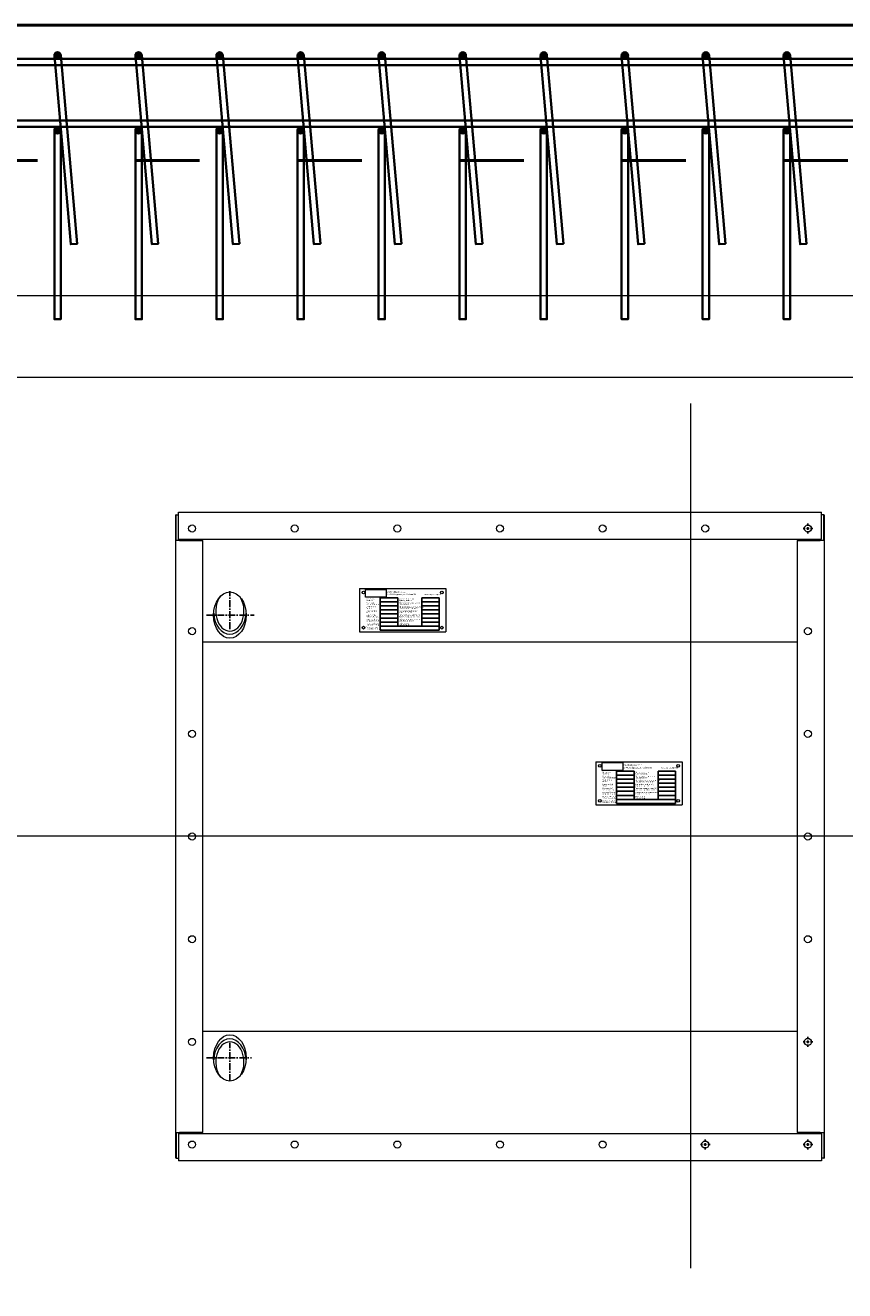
# Model space of a CAD drawing. Header units: millimetres. Extents: x 1814 to 94182, y 11562 to 49454.
# Tile 38 of 143: x 14103 to 14254, y 12508 to 12743. Entities that reach past the tile are written whole.
import ezdxf

# ---------------------------------------------------------------- set-up
doc = ezdxf.new("R2010")
doc.units = ezdxf.units.MM
doc.linetypes.add('ACAD_ISO03W100', pattern=[30, 12, -18])
doc.linetypes.add('CENTERX2', pattern=[20.32, 12.7, -2.54, 2.54, -2.54])
doc.layers.add('5WYMIARY', color=5, linetype='Continuous')
doc.layers.add('TABEXEL', color=4, linetype='Continuous')
doc.layers.add('podkład', color=252, linetype='Continuous', lineweight=9, plot=False)
doc.layers.add('widok 0.35', color=22, linetype='Continuous', lineweight=35)
doc.layers.add('ściany', color=7, linetype='Continuous', lineweight=50)
doc.styles.add('ARIAL_2', font='arial.ttf', dxfattribs={"height": 2})
picture_1 = doc.add_image_def('image1.jpg', size_in_pixel=(600, 230))

# ---------------------------------------------------------------- blocks, each defined once
blk = doc.blocks.new('SW_CENTERMARKSYMBOL_0')
at = {"layer": '5WYMIARY', "color": 0}
for p, q in [((-0.33, 0), (-0.6, 0)), ((0, 0), (-0.17, 0)), ((0, 0.33), (0, 0.6)), ((0, 0), (0, 0.17)), ((0, 0), (0, -0.17)), ((0, 0), (0.17, 0)), ((0.33, 0), (0.6, 0)), ((0, -0.33), (0, -0.6))]:
    blk.add_line(p, q, dxfattribs=at)
blk = doc.blocks.new('SW_CENTERMARKSYMBOL_1')
at = {"layer": '5WYMIARY', "color": 0}
for p, q in [((-0.33, 0), (-0.6, 0)), ((0, 0), (-0.17, 0)), ((0, 0.33), (0, 0.6)), ((0, 0), (0, 0.17)), ((0, 0), (0, -0.17)), ((0, 0), (0.17, 0)), ((0.33, 0), (0.6, 0)), ((0, -0.33), (0, -0.6))]:
    blk.add_line(p, q, dxfattribs=at)
blk = doc.blocks.new('SW_CENTERMARKSYMBOL_2')
at = {"layer": '5WYMIARY', "color": 0}
for p, q in [((-0.33, 0), (-0.6, 0)), ((0, 0), (-0.17, 0)), ((0, 0.33), (0, 0.6)), ((0, 0), (0, 0.17)), ((0, 0), (0, -0.17)), ((0, 0), (0.17, 0)), ((0.33, 0), (0.6, 0)), ((0, -0.33), (0, -0.6))]:
    blk.add_line(p, q, dxfattribs=at)
blk = doc.blocks.new('SW_CENTERMARKSYMBOL_3')
at = {"layer": '5WYMIARY', "color": 0}
for p, q in [((-0.33, 0), (-0.6, 0)), ((0, 0), (-0.17, 0)), ((0, 0.33), (0, 0.6)), ((0, 0), (0, 0.17)), ((0, 0), (0, -0.17)), ((0, 0), (0.17, 0)), ((0.33, 0), (0.6, 0)), ((0, -0.33), (0, -0.6))]:
    blk.add_line(p, q, dxfattribs=at)
blk = doc.blocks.new('YYYYYYY')
at = {"color": 0, "linetype": 'Continuous', "lineweight": 15}
for p, q in [((65642.7, 92219.2), (66832.7, 92219.2)), ((65642.7, 92212.2), (65642.7, 92219.2)), ((66832.7, 92212.2), (66832.7, 92219.2)), ((65637.7, 91024.2), (65637.7, 92214.2)), ((65638, 92214.2), (65637.7, 92214.2)), ((65638, 92167.2), (65638, 92214.2)), ((65638, 92214.2), (65642.7, 92214.2)), ((65642.7, 92169.2), (65642.7, 92212.2)), ((66837.4, 92214.2), (66832.7, 92214.2)), ((66832.7, 92169.2), (66832.7, 92212.2)), ((66837.4, 92167.2), (66837.4, 92214.2)), ((66837.4, 92214.2), (66837.7, 92214.2)), ((66837.7, 92214.2), (66837.7, 91024.2)), ((65642.7, 92169.2), (66832.7, 92169.2)), ((65642.8, 92167.2), (65642.8, 92169.2)), ((66832.6, 92167.2), (66832.6, 92169.2)), ((65644.7, 92167.2), (65638, 92167.2)), ((65644.7, 92167.2), (65687.7, 92167.2)), ((65687.7, 91071.2), (65687.7, 92167.2)), ((66787.7, 92167.2), (66830.7, 92167.2)), ((66787.7, 92167.2), (66787.7, 91071.2)), ((66837.4, 92167.2), (66830.7, 92167.2)), ((65687.7, 91979.6), (66787.7, 91979.6)), ((65687.7, 91258.7), (66787.7, 91258.7)), ((65638, 91071.2), (65644.7, 91071.2)), ((65638, 91071.2), (65638, 91024.2)), ((65642.7, 91069.2), (65642.7, 91026.2)), ((66832.7, 91069.2), (65642.7, 91069.2)), ((65642.8, 91071.2), (65642.8, 91069.2)), ((65687.7, 91071.2), (65644.7, 91071.2)), ((66830.7, 91071.2), (66787.7, 91071.2)), ((66830.7, 91071.2), (66837.4, 91071.2)), ((66832.6, 91071.2), (66832.6, 91069.2)), ((66832.7, 91069.2), (66832.7, 91026.2)), ((66837.4, 91071.2), (66837.4, 91024.2)), ((65638, 91024.2), (65637.7, 91024.2)), ((65638, 91024.2), (65642.7, 91024.2)), ((65642.7, 91026.2), (65642.7, 91019.2)), ((66832.7, 91026.2), (66832.7, 91019.2)), ((66837.4, 91024.2), (66832.7, 91024.2)), ((66837.4, 91024.2), (66837.7, 91024.2)), ((66832.7, 91019.2), (65642.7, 91019.2))]:
    blk.add_line(p, q, dxfattribs=at)
for centre in [(65667.7, 92189.2), (65857.7, 92189.2), (66047.7, 92189.2), (66237.7, 92189.2), (66427.7, 92189.2), (66617.7, 92189.2), (66807.7, 92189.2), (65667.7, 91999.2), (66807.7, 91999.2), (65667.7, 91809.2), (66807.7, 91809.2), (65667.7, 91619.2), (66807.7, 91619.2), (65667.7, 91429.2), (66807.7, 91429.2), (65667.7, 91239.2), (66807.7, 91239.2), (65667.7, 91049.2), (65857.7, 91049.2), (66047.7, 91049.2), (66237.7, 91049.2), (66427.7, 91049.2), (66617.7, 91049.2), (66807.7, 91049.2)]:
    blk.add_circle(centre, 6.5, dxfattribs=at)
for centre in [(65737.7, 92028.9), (65737.7, 91209.4)]:
    blk.add_ellipse(centre, major_axis=(0, 42.8), ratio=0.703619, dxfattribs=at)
for centre, major_axis, start_param, end_param in [((65737.7, 92036.4), (0, 37.2), 0.7701, 5.513085), ((65737.7, 92036.4), (0, 42.8), 1.658157, 4.625028), ((65737.7, 92036.4), (0, 42.8), 1.658157, 4.625028), ((65737.7, 91202), (0, 42.8), 4.79975, 7.766621), ((65737.7, 91202), (0, 42.8), 4.79975, 7.766621), ((65737.7, 91202), (0, 37.2), 3.911693, 8.654678)]:
    blk.add_ellipse(centre, major_axis=major_axis, ratio=0.703619, start_param=start_param, end_param=end_param, dxfattribs=at)
at = {"layer": '5WYMIARY', "color": 0, "linetype": 'CENTERX2'}
for p, q in [((65737.7, 92003.2), (65737.7, 92073)), ((65694.3, 92028.9), (65782.8, 92028.9)), ((65737.7, 91166.6), (65737.7, 91237.2)), ((65694.3, 91209.4), (65777.9, 91209.4))]:
    blk.add_line(p, q, dxfattribs=at)
at = {"layer": '5WYMIARY', "color": 0, "xscale": 15, "yscale": 15, "zscale": 15, "rotation": 90}
for name, p in [('SW_CENTERMARKSYMBOL_0', (66807.7, 92189.2)), ('SW_CENTERMARKSYMBOL_3', (66807.7, 91239.2)), ('SW_CENTERMARKSYMBOL_1', (66617.7, 91049.2)), ('SW_CENTERMARKSYMBOL_2', (66807.7, 91049.2))]:
    blk.add_blockref(name, p, dxfattribs=at)
blk = doc.blocks.new('*U3341')
blk.add_line((0, 80), (0, -80))
blk = doc.blocks.new('*U3342')
at = {"color": 0, "linetype": 'ByBlock', "lineweight": -2}
blk.add_blockref('*U3341', (-400, 0), dxfattribs=at)
blk = doc.blocks.new('hfghfghfgh')
for p, q in [((120771, -208480.1), (120931, -208480.1)), ((120771, -208480.1), (120771, -208560.1)), ((120771, -208485.1), (120771, -208549.1)), ((120931, -208480.1), (120931, -208560.1)), ((120771, -208560.1), (120931, -208560.1))]:
    blk.add_line(p, q)
for centre in [(120778.5, -208487.6), (120923.5, -208487.6), (120778.5, -208552.6), (120923.5, -208552.6)]:
    blk.add_circle(centre, 2.5)
at = {"layer": 'TABEXEL'}
for p, q in [((120809.5, -208497.3), (120841.9, -208497.3)), ((120809.5, -208497.3), (120809.5, -208504.8)), ((120841.9, -208497.3), (120841.9, -208504.8)), ((120886.4, -208497.3), (120918.8, -208497.3)), ((120886.4, -208497.3), (120886.4, -208504.8)), ((120918.8, -208497.3), (120918.8, -208504.8)), ((120809.5, -208504.8), (120841.9, -208504.8)), ((120809.5, -208504.8), (120809.5, -208512.3)), ((120809.5, -208512.3), (120809.5, -208519.8)), ((120809.5, -208512.3), (120841.9, -208512.3)), ((120809.5, -208519.8), (120809.5, -208527.3)), ((120809.5, -208519.8), (120841.9, -208519.8)), ((120841.9, -208504.8), (120841.9, -208512.3)), ((120841.9, -208512.3), (120841.9, -208519.8)), ((120841.9, -208519.8), (120841.9, -208527.3)), ((120886.4, -208504.8), (120918.8, -208504.8)), ((120886.4, -208504.8), (120886.4, -208512.3)), ((120886.4, -208512.3), (120886.4, -208519.8)), ((120886.4, -208512.3), (120918.8, -208512.3)), ((120886.4, -208519.8), (120886.4, -208527.3)), ((120886.4, -208519.8), (120918.8, -208519.8)), ((120918.8, -208504.8), (120918.8, -208512.3)), ((120918.8, -208512.3), (120918.8, -208519.8)), ((120918.8, -208519.8), (120918.8, -208527.3)), ((120809.5, -208527.3), (120809.5, -208534.8)), ((120809.5, -208527.3), (120841.9, -208527.3)), ((120809.5, -208534.8), (120809.5, -208542.3)), ((120809.5, -208534.8), (120841.9, -208534.8)), ((120809.5, -208542.3), (120809.5, -208549.8)), ((120809.5, -208542.3), (120841.9, -208542.3)), ((120841.9, -208527.3), (120841.9, -208534.8)), ((120841.9, -208534.8), (120841.9, -208542.3)), ((120841.9, -208542.3), (120841.9, -208549.8)), ((120886.4, -208527.3), (120886.4, -208534.8)), ((120886.4, -208527.3), (120918.8, -208527.3)), ((120886.4, -208534.8), (120886.4, -208542.3)), ((120886.4, -208534.8), (120918.8, -208534.8)), ((120886.4, -208542.3), (120886.4, -208549.8)), ((120886.4, -208542.3), (120918.8, -208542.3)), ((120918.8, -208527.3), (120918.8, -208534.8)), ((120918.8, -208534.8), (120918.8, -208542.3)), ((120918.8, -208542.3), (120918.8, -208549.8)), ((120809.5, -208549.8), (120809.5, -208557.3)), ((120809.5, -208549.8), (120918.8, -208549.8)), ((120809.5, -208557.3), (120918.8, -208557.3)), ((120918.8, -208549.8), (120918.8, -208557.3))]:
    blk.add_line(p, q, dxfattribs=at)
at = {"char_height": 2, "attachment_point": 1, "line_spacing_factor": 0.84, "style": 'ARIAL_2'}
for s, insert, width in [('{\\fArial Narrow|b0|i0|c238|p34;Nr fabryczny\\PSerial No.}', (120783.6, -208498.4), 15.823), ('{\\fArial Narrow|b0|i0|c238|p34;Ciśnienie robocze [bar]\\POperating pressure}', (120844.1, -208498.4), 41.345), ('{\\fArial Narrow|b0|i0|c238|p34;Rok produkcji\\PYear of manufacture}', (120783.6, -208505.9), 34.717), ('{\\fArial Narrow|b0|i0|c238|p34;Masa netto [kg]\\PWeight}', (120783.6, -208520.9), 29.328), ('{\\fArial Narrow|b0|i0|c238|p34;Średnica [mm]\\PDiameter}', (120783.6, -208512.9), 34.281), ('{\\fArial Narrow|b0|i0|c238|p34;Ciśnienie próbne zbiornika [bar]\\PTest pressure tank}', (120844.1, -208505.9), 41.528), ('{\\fArial Narrow|b0|i0|c238|p34;Ciś. próbne przestrzeni międzypł. [bar]\\PTest pressure interstitial tank}', (120844.1, -208513.4), 55.364), ('{\\fArial Narrow|b0|i0|c238|p34;Max. stopień napełnienia [%]\\PMaximum filling level}', (120844.1, -208520.9), 41.485), ('{\\fArial Narrow|b0|i0|c238|p34;Pojemność [m³]\\PVolume of the tank}', (120783.6, -208528.4), 27.776), ('{\\fArial Narrow|b0|i0|c238|p34;Rodzaj powłoki zew.\\PType of ext. coating}', (120783.6, -208543.4), 35.341), ('{\\fArial Narrow|b0|i0|c238|p34;Pojemność komory [m³]\\PCompartment volume}', (120783.6, -208535.9), 31.142), ('{\\fArial Narrow|b0|i0|c238|p34;Temperatura pracy min/max [°C]\\POperating temperature min/max}', (120844.1, -208528.4), 41.575), ('{\\fArial Narrow|b0|i0|c238|p34;System monitoringu nieszczelności\\PLeak detection system}', (120844.1, -208535.9), 51.181), ('{\\fArial Narrow|b0|i0|c238|p34;Rodzaj medium\\PType of medium}', (120844.1, -208543.4), 31.142), ('{\\fArial Narrow|b0|i0|c238|p34;Oznaczenie zbiornika\\PDesignation of the tank}', (120783.6, -208550.9), 30.397)]:
    blk.add_mtext(s, dxfattribs=dict(at, insert=insert, width=width))
at = {"char_height": 2.6, "attachment_point": 1, "style": 'ARIAL_2'}
for s, insert, width in [('{\\fArial Narrow|b0|i0|c238|p34;CGH Polska Sp. z o.o.}', (120821.6, -208485.1), 45.182), ('{\\fArial Narrow|b0|i0|c238|p34;85-461 Bydgoszcz, ul. Srebrna 39}', (120821.6, -208489.6), 47.783), ('{\\fArial Narrow|b0|i0|c238|p34;www.cgh-group.com}', (120891.8, -208489.6), 47.783)]:
    blk.add_mtext(s, dxfattribs=dict(at, insert=insert, width=width))
image = blk.add_image(picture_1, insert=(120782.5, -208496.4), size_in_units=(38.3, 14.7))
image.dxf.flags = 15
blk = doc.blocks.new('A$C5962928a')
for p, q in [((48.41, 201.57), (710.15, 201.57)), ((510.15, 186.38), (150.38, 186.38))]:
    blk.add_line(p, q)
at = {"lineweight": 0}
blk.add_line((0, 101.57), (769.2, 101.57), dxfattribs=at)
blk.add_blockref('*U3342', (710.15, 101.57))
at = {"xscale": 0.1, "yscale": 0.1, "zscale": 0.1}
for name, p in [('YYYYYYY', (-6348.89, -9060.47)), ('hfghfghfgh', (-11828.24, 20995.36)), ('hfghfghfgh', (-11784.48, 20963.3))]:
    blk.add_blockref(name, p, dxfattribs=at)

msp = doc.modelspace()

# ---------------------------------------------------------------- hatches: boundary and pattern name
at = {"layer": 'widok 0.35'}
h = msp.add_hatch(color=256, dxfattribs=at)
h.dxf.hatch_style = 1
h.paths.add_polyline_path([(14109.102, 12736.958, 1), (14107.902, 12736.958, 1)])
h = msp.add_hatch(color=256, dxfattribs=at)
h.dxf.hatch_style = 1
h.paths.add_polyline_path([(14124.102, 12736.958, 1), (14122.902, 12736.958, 1)])
h = msp.add_hatch(color=256, dxfattribs=at)
h.dxf.hatch_style = 1
h.paths.add_polyline_path([(14139.102, 12736.958, 1), (14137.902, 12736.958, 1)])
h = msp.add_hatch(color=256, dxfattribs=at)
h.dxf.hatch_style = 1
h.paths.add_polyline_path([(14154.102, 12736.958, 1), (14152.902, 12736.958, 1)])
h = msp.add_hatch(color=256, dxfattribs=at)
h.dxf.hatch_style = 1
h.paths.add_polyline_path([(14169.102, 12736.958, 1), (14167.902, 12736.958, 1)])
h = msp.add_hatch(color=256, dxfattribs=at)
h.dxf.hatch_style = 1
h.paths.add_polyline_path([(14184.102, 12736.958, 1), (14182.902, 12736.958, 1)])
h = msp.add_hatch(color=256, dxfattribs=at)
h.dxf.hatch_style = 1
h.paths.add_polyline_path([(14199.102, 12736.958, 1), (14197.902, 12736.958, 1)])
h = msp.add_hatch(color=256, dxfattribs=at)
h.dxf.hatch_style = 1
h.paths.add_polyline_path([(14214.102, 12736.958, 1), (14212.902, 12736.958, 1)])
h = msp.add_hatch(color=256, dxfattribs=at)
h.dxf.hatch_style = 1
h.paths.add_polyline_path([(14229.102, 12736.958, 1), (14227.902, 12736.958, 1)])
h = msp.add_hatch(color=256, dxfattribs=at)
h.dxf.hatch_style = 1
h.paths.add_polyline_path([(14244.102, 12736.958, 1), (14242.902, 12736.958, 1)])
h = msp.add_hatch(color=256, dxfattribs=at)
h.dxf.hatch_style = 1
h.paths.add_polyline_path([(14109.102, 12723.158, 1), (14107.902, 12723.158, 1)])
h = msp.add_hatch(color=256, dxfattribs=at)
h.dxf.hatch_style = 1
h.paths.add_polyline_path([(14124.102, 12723.158, 1), (14122.902, 12723.158, 1)])
h = msp.add_hatch(color=256, dxfattribs=at)
h.dxf.hatch_style = 1
h.paths.add_polyline_path([(14139.102, 12723.158, 1), (14137.902, 12723.158, 1)])
h = msp.add_hatch(color=256, dxfattribs=at)
h.dxf.hatch_style = 1
h.paths.add_polyline_path([(14154.102, 12723.158, 1), (14152.902, 12723.158, 1)])
h = msp.add_hatch(color=256, dxfattribs=at)
h.dxf.hatch_style = 1
h.paths.add_polyline_path([(14169.102, 12723.158, 1), (14167.902, 12723.158, 1)])
h = msp.add_hatch(color=256, dxfattribs=at)
h.dxf.hatch_style = 1
h.paths.add_polyline_path([(14184.102, 12723.158, 1), (14182.902, 12723.158, 1)])
h = msp.add_hatch(color=256, dxfattribs=at)
h.dxf.hatch_style = 1
h.paths.add_polyline_path([(14199.102, 12723.158, 1), (14197.902, 12723.158, 1)])
h = msp.add_hatch(color=256, dxfattribs=at)
h.dxf.hatch_style = 1
h.paths.add_polyline_path([(14214.102, 12723.158, 1), (14212.902, 12723.158, 1)])
h = msp.add_hatch(color=256, dxfattribs=at)
h.dxf.hatch_style = 1
h.paths.add_polyline_path([(14229.102, 12723.158, 1), (14227.902, 12723.158, 1)])
h = msp.add_hatch(color=256, dxfattribs=at)
h.dxf.hatch_style = 1
h.paths.add_polyline_path([(14244.102, 12723.158, 1), (14242.902, 12723.158, 1)])

# ---------------------------------------------------------------- linework, layer by layer
for points in [[(14109.1, 12737.011), (14107.904, 12736.906), (14110.955, 12702.039), (14112.15, 12702.144)], [(14124.1, 12737.011), (14122.904, 12736.906), (14125.955, 12702.039), (14127.15, 12702.144)], [(14139.1, 12737.011), (14137.904, 12736.906), (14140.955, 12702.039), (14142.15, 12702.144)], [(14154.1, 12737.011), (14152.904, 12736.906), (14155.955, 12702.039), (14157.15, 12702.144)], [(14169.1, 12737.011), (14167.904, 12736.906), (14170.955, 12702.039), (14172.15, 12702.144)], [(14184.1, 12737.011), (14182.904, 12736.906), (14185.955, 12702.039), (14187.15, 12702.144)], [(14199.1, 12737.011), (14197.904, 12736.906), (14200.955, 12702.039), (14202.15, 12702.144)], [(14214.1, 12737.011), (14212.904, 12736.906), (14215.955, 12702.039), (14217.15, 12702.144)], [(14229.1, 12737.011), (14227.904, 12736.906), (14230.955, 12702.039), (14232.15, 12702.144)], [(14244.1, 12737.011), (14242.904, 12736.906), (14245.955, 12702.039), (14247.15, 12702.144)], [(14693.602, 12735.158), (14693.602, 12736.358), (13896.002, 12736.358), (13896.002, 12735.158)], [(14693.602, 12735.158), (14693.602, 12736.358), (13896.002, 12736.358), (13896.002, 12735.158)], [(14693.602, 12723.758), (14693.602, 12724.958), (13896.002, 12724.958), (13896.002, 12723.758)], [(14693.602, 12723.758), (14693.602, 12724.958), (13896.002, 12724.958), (13896.002, 12723.758)], [(14109.102, 12723.158), (14107.902, 12723.158), (14107.902, 12688.158), (14109.102, 12688.158)], [(14124.102, 12723.158), (14122.902, 12723.158), (14122.902, 12688.158), (14124.102, 12688.158)], [(14139.102, 12723.158), (14137.902, 12723.158), (14137.902, 12688.158), (14139.102, 12688.158)], [(14154.102, 12723.158), (14152.902, 12723.158), (14152.902, 12688.158), (14154.102, 12688.158)], [(14169.102, 12723.158), (14167.902, 12723.158), (14167.902, 12688.158), (14169.102, 12688.158)], [(14184.102, 12723.158), (14182.902, 12723.158), (14182.902, 12688.158), (14184.102, 12688.158)], [(14199.102, 12723.158), (14197.902, 12723.158), (14197.902, 12688.158), (14199.102, 12688.158)], [(14214.102, 12723.158), (14212.902, 12723.158), (14212.902, 12688.158), (14214.102, 12688.158)], [(14229.102, 12723.158), (14227.902, 12723.158), (14227.902, 12688.158), (14229.102, 12688.158)], [(14244.102, 12723.158), (14242.902, 12723.158), (14242.902, 12688.158), (14244.102, 12688.158)]]:
    msp.add_lwpolyline(points, close=True, dxfattribs=at)
for centre in [(14108.502, 12736.958), (14123.502, 12736.958), (14138.502, 12736.958), (14153.502, 12736.958), (14168.502, 12736.958), (14183.502, 12736.958), (14198.502, 12736.958), (14213.502, 12736.958), (14228.502, 12736.958), (14243.502, 12736.958), (14108.502, 12723.158), (14123.502, 12723.158), (14138.502, 12723.158), (14153.502, 12723.158), (14168.502, 12723.158), (14183.502, 12723.158), (14198.502, 12723.158), (14213.502, 12723.158), (14228.502, 12723.158), (14243.502, 12723.158)]:
    msp.add_circle(centre, 0.6, dxfattribs=at)
at = {"layer": 'ściany'}
msp.add_lwpolyline([(14699.802, 12367.558), (14699.802, 12742.558), (13889.802, 12742.558), (13889.802, 12367.558)], close=True, dxfattribs=at)
at = {"layer": 'ściany', "linetype": 'ACAD_ISO03W100'}
msp.add_lwpolyline([(14674.802, 12392.558), (14674.802, 12717.558), (13914.802, 12717.558), (13914.802, 12392.558)], close=True, dxfattribs=at)

# ---------------------------------------------------------------- block references
at = {"layer": 'podkład'}
msp.add_blockref('A$C5962928a', (13915.518, 12490.99), dxfattribs=at)

doc.saveas('drawing.dxf')
